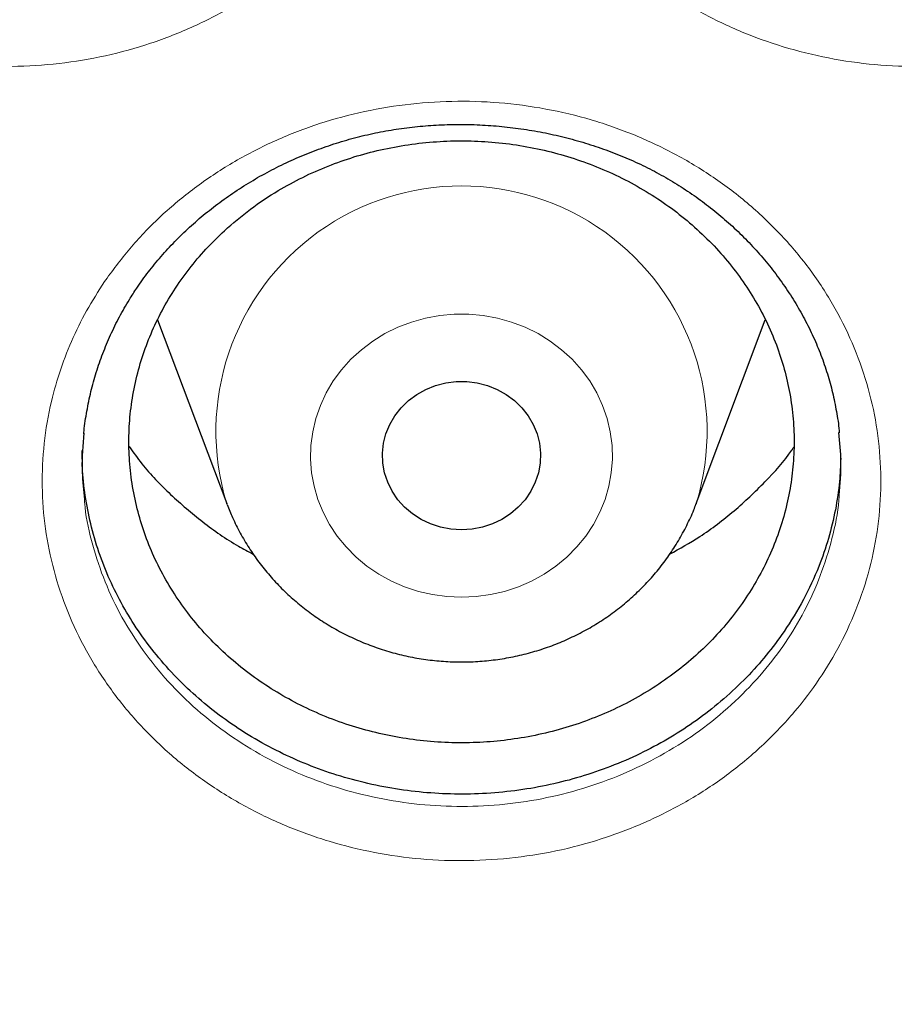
# Model space of a CAD drawing. Header units: millimetres. Extents: x 8 to 969, y 12 to 960.
# Tile 54 of 256: x 363.34 to 367.77, y 777.72 to 782.7. Entities that reach past the tile are written whole.
import ezdxf

# ---------------------------------------------------------------- set-up
doc = ezdxf.new("R2010")
doc.units = ezdxf.units.MM

msp = doc.modelspace()

# ---------------------------------------------------------------- linework, layer by layer
at = {"color": 7, "linetype": 'Continuous', "lineweight": 30}
for p, q in [((364.0383, 781.1815), (364.3876, 780.2532)), ((366.7637, 780.2532), (367.1128, 781.1811)), ((364.3899, 780.247), (364.3876, 780.2532)), ((366.7637, 780.2532), (366.7623, 780.2494))]:
    msp.add_line(p, q, dxfattribs=at)
at = {"color": 252, "linetype": 'Continuous', "lineweight": 0, "flags": 128}
msp.add_lwpolyline([(365.5757, 779.7782), (365.5019, 779.7816), (365.4289, 779.7916), (365.3573, 779.8081), (365.2877, 779.8311), (365.2208, 779.8603), (365.1572, 779.8954), (365.0975, 779.9361), (365.0422, 779.982), (364.992, 780.0327), (364.9472, 780.0877), (364.9083, 780.1465), (364.8755, 780.2086), (364.8494, 780.2733), (364.83, 780.3401), (364.8176, 780.4083), (364.8122, 780.4774), (364.814, 780.5466), (364.8229, 780.6153), (364.8388, 780.6829), (364.8616, 780.7487), (364.8911, 780.8122), (364.927, 780.8727), (364.9689, 780.9297), (365.0165, 780.9826), (365.0693, 781.0309), (365.1268, 781.0743), (365.1885, 781.1122), (365.2539, 781.1444), (365.3222, 781.1705), (365.3929, 781.1903), (365.4653, 781.2036), (365.5388, 781.2103), (365.6125, 781.2103), (365.686, 781.2036), (365.7584, 781.1903), (365.8291, 781.1705), (365.8975, 781.1444), (365.9628, 781.1122), (366.0245, 781.0743), (366.082, 781.0309), (366.1348, 780.9826), (366.1824, 780.9297), (366.2243, 780.8727), (366.2602, 780.8122), (366.2897, 780.7487), (366.3125, 780.6829), (366.3284, 780.6153), (366.3373, 780.5466), (366.3391, 780.4774), (366.3337, 780.4083), (366.3213, 780.3401), (366.3019, 780.2733), (366.2758, 780.2086), (366.2431, 780.1465), (366.2041, 780.0877), (366.1593, 780.0327), (366.1091, 779.982), (366.0538, 779.9361), (365.9941, 779.8954), (365.9305, 779.8603), (365.8636, 779.8311), (365.794, 779.8081), (365.7224, 779.7916), (365.6494, 779.7816), (365.5757, 779.7782)], dxfattribs=at)
at = {"color": 7, "linetype": 'Continuous', "lineweight": 30, "flags": 128}
msp.add_lwpolyline([(365.5757, 780.1194), (365.5223, 780.1228), (365.47, 780.1327), (365.4195, 780.1492), (365.3718, 780.1718), (365.3278, 780.2002), (365.2881, 780.2338), (365.2536, 780.2721), (365.2249, 780.3143), (365.2024, 780.3598), (365.1866, 780.4077), (365.1777, 780.4571), (365.1759, 780.5072), (365.1812, 780.5571), (365.1936, 780.6059), (365.2128, 780.6527), (365.2385, 780.6966), (365.2702, 780.737), (365.3073, 780.773), (365.3493, 780.8041), (365.3952, 780.8296), (365.4444, 780.8492), (365.496, 780.8624), (365.5489, 780.8691), (365.6024, 780.8691), (365.6553, 780.8624), (365.7069, 780.8492), (365.7561, 780.8296), (365.802, 780.8041), (365.844, 780.773), (365.8811, 780.737), (365.9128, 780.6966), (365.9385, 780.6527), (365.9577, 780.6059), (365.9701, 780.5571), (365.9754, 780.5072), (365.9736, 780.4571), (365.9648, 780.4077), (365.9489, 780.3598), (365.9264, 780.3143), (365.8977, 780.2721), (365.8632, 780.2338), (365.8236, 780.2002), (365.7795, 780.1718), (365.7318, 780.1492), (365.6813, 780.1327), (365.629, 780.1228), (365.5757, 780.1194)], dxfattribs=at)
at = {"color": 252, "linetype": 'Continuous', "lineweight": 0}
msp.add_arc((365.5757, 780.617), 1.2425, 342.9768, 197.0232, dxfattribs=at)
for points, knots in [([(365.5757, 837.0753), (365.0791, 837.0694), (364.0859, 837.0575), (362.5991, 836.9619), (361.118, 836.8094), (359.6455, 836.5948), (358.1932, 836.3216), (356.7636, 835.9912), (355.359, 835.6056), (353.9736, 835.1634), (352.6014, 834.6624), (351.2458, 834.1025), (349.9097, 833.4835), (348.6039, 832.8101), (347.331, 832.0834), (346.1007, 831.3095), (344.9146, 830.491), (343.7743, 829.6304), (342.6746, 828.7244), (341.6113, 827.769), (340.5872, 826.765), (339.6053, 825.7134), (338.6736, 824.6224), (337.794, 823.4939), (336.973, 822.3373), (336.2111, 821.1552), (335.5086, 819.9508), (334.8622, 818.7189), (334.2695, 817.4544), (333.7329, 816.1592), (333.2547, 814.8351), (332.8389, 813.4926), (332.4865, 812.1343), (332.1998, 810.7709), (331.9781, 809.4053), (331.8204, 808.0403), (331.7256, 806.6701), (331.6938, 805.2891), (331.7264, 803.8998), (331.8246, 802.5048), (331.9881, 801.1152), (332.2166, 799.7338), (332.5078, 798.3712), (332.86, 797.03), (333.271, 795.7122), (333.7424, 794.4124), (334.2763, 793.125), (334.8731, 791.8531), (335.5328, 790.5996), (336.2507, 789.3746), (337.0253, 788.1803), (337.8501, 787.026), (338.7225, 785.9133), (339.6398, 784.8434), (340.6055, 783.8117), (341.6238, 782.8141), (342.694, 781.8533), (343.8148, 780.9321), (344.9777, 780.058), (346.1805, 779.2327), (347.4134, 778.4625), (348.6733, 777.7477), (349.9571, 777.0886), (351.27, 776.4821), (352.6178, 775.9261), (353.9984, 775.4226), (355.4097, 774.9739), (356.8406, 774.5839), (358.2884, 774.2533), (359.7416, 773.9843), (361.1972, 773.7762), (362.6521, 773.6283), (364.1125, 773.5393), (365.5845, 773.5095), (367.0654, 773.5401), (368.5522, 773.6322), (370.0333, 773.7856), (371.5058, 774), (372.9581, 774.2733), (374.3877, 774.6036), (375.7923, 774.9893), (377.1778, 775.4315), (378.5499, 775.9324), (379.9056, 776.4923), (381.2416, 777.1113), (382.5474, 777.7848), (383.8203, 778.5115), (385.0506, 779.2854), (386.2367, 780.1039), (387.377, 780.9645), (388.4767, 781.8704), (389.54, 782.8259), (390.5641, 783.8299), (391.546, 784.8814), (392.4777, 785.9725), (393.3573, 787.1009), (394.1783, 788.2576), (394.9402, 789.4396), (395.6427, 790.6441), (396.2891, 791.8759), (396.8818, 793.1404), (397.4184, 794.4357), (397.8966, 795.7597), (398.3124, 797.1022), (398.6648, 798.4606), (398.9515, 799.824), (399.1732, 801.1896), (399.3309, 802.5546), (399.4257, 803.9247), (399.4575, 805.3057), (399.4249, 806.6951), (399.3267, 808.09), (399.1632, 809.4796), (398.9347, 810.8611), (398.6435, 812.2236), (398.2913, 813.5649), (397.8803, 814.8826), (397.4089, 816.1825), (396.875, 817.4698), (396.2782, 818.7417), (395.6185, 819.9952), (394.9006, 821.2203), (394.126, 822.4146), (393.3012, 823.5688), (392.4288, 824.6816), (391.5115, 825.7514), (390.5458, 826.7831), (389.5275, 827.7807), (388.4573, 828.7416), (387.3365, 829.6628), (386.1736, 830.5369), (384.9708, 831.3621), (383.7379, 832.1324), (382.4781, 832.8472), (381.1942, 833.5063), (379.8813, 834.1127), (378.5335, 834.6688), (377.1529, 835.1722), (375.7416, 835.6209), (374.3107, 836.011), (372.8629, 836.3416), (371.4097, 836.6105), (369.9541, 836.8188), (368.4992, 836.9659), (367.0388, 837.0582), (366.0634, 837.0696), (365.5757, 837.0753)], [0, 0, 0, 0, 0.007, 0.014, 0.021, 0.028, 0.035, 0.041875, 0.04875, 0.055625, 0.0625, 0.0695, 0.0765, 0.0835, 0.0905, 0.0975, 0.104375, 0.11125, 0.118125, 0.125, 0.132, 0.139, 0.146, 0.153, 0.16, 0.166875, 0.17375, 0.180625, 0.1875, 0.1945, 0.2015, 0.2085, 0.2155, 0.2225, 0.229375, 0.23625, 0.243125, 0.25, 0.257, 0.264, 0.271, 0.278, 0.285, 0.291875, 0.29875, 0.305625, 0.3125, 0.3195, 0.3265, 0.3335, 0.3405, 0.3475, 0.354375, 0.36125, 0.368125, 0.375, 0.382, 0.389, 0.396, 0.403, 0.41, 0.416875, 0.42375, 0.430625, 0.4375, 0.4445, 0.4515, 0.4585, 0.4655, 0.4725, 0.479375, 0.48625, 0.493125, 0.5, 0.507, 0.514, 0.521, 0.528, 0.535, 0.541875, 0.54875, 0.555625, 0.5625, 0.5695, 0.5765, 0.5835, 0.5905, 0.5975, 0.604375, 0.61125, 0.618125, 0.625, 0.632, 0.639, 0.646, 0.653, 0.66, 0.666875, 0.67375, 0.680625, 0.6875, 0.6945, 0.7015, 0.7085, 0.7155, 0.7225, 0.729375, 0.73625, 0.743125, 0.75, 0.757, 0.764, 0.771, 0.778, 0.785, 0.791875, 0.79875, 0.805625, 0.8125, 0.8195, 0.8265, 0.8335, 0.8405, 0.8475, 0.854375, 0.86125, 0.868125, 0.875, 0.882, 0.889, 0.896, 0.903, 0.91, 0.916875, 0.92375, 0.930625, 0.9375, 0.9445, 0.9515, 0.9585, 0.9655, 0.9725, 0.979375, 0.98625, 0.993125, 1, 1, 1, 1]), ([(361.4776, 785.4318), (361.5206, 785.4895), (361.6065, 785.605), (361.7606, 785.7608), (361.9327, 785.9034), (362.1243, 786.0287), (362.3325, 786.135), (362.5523, 786.2196), (362.7812, 786.2804), (363.0159, 786.3177), (363.254, 786.3311), (363.4925, 786.3196), (363.7282, 786.284), (363.9579, 786.2248), (364.1786, 786.1421), (364.3877, 786.0379), (364.5832, 785.9132), (364.7619, 785.7687), (364.9222, 785.6069), (365.0617, 785.4301), (365.178, 785.24), (365.2706, 785.0396), (365.3383, 784.8309), (365.3793, 784.6164), (365.3939, 784.399), (365.382, 784.1815), (365.3427, 783.9667), (365.2775, 783.7573), (365.1892, 783.5608), (365.0808, 783.3794), (364.9521, 783.2089), (364.7994, 783.0481), (364.6236, 782.8998), (364.4307, 782.7708), (364.2231, 782.6631), (364.0039, 782.5771), (363.7754, 782.5138), (363.5402, 782.4749), (363.3016, 782.4601), (363.0628, 782.4696), (362.827, 782.5039), (362.5972, 782.5618), (362.3755, 782.6424), (362.1653, 782.7458), (361.9689, 782.8697), (361.7886, 783.0126), (361.6276, 783.1734), (361.487, 783.3493), (361.3686, 783.5384), (361.2747, 783.7385), (361.2057, 783.9468), (361.1626, 784.1608), (361.1466, 784.3777), (361.1568, 784.5947), (361.1909, 784.7936), (361.2426, 784.9727), (361.3057, 785.1321), (361.3826, 785.2866), (361.446, 785.3835), (361.4776, 785.4318)], [0, 0, 0, 0, 0.01725, 0.034551, 0.051801, 0.069699, 0.087653, 0.10555, 0.123401, 0.141308, 0.15916, 0.177037, 0.194971, 0.212848, 0.230668, 0.248544, 0.266363, 0.284245, 0.302184, 0.320065, 0.33792, 0.355833, 0.373688, 0.391594, 0.409558, 0.427465, 0.445381, 0.463354, 0.48127, 0.497861, 0.514451, 0.532425, 0.550456, 0.568427, 0.586315, 0.604259, 0.622146, 0.640058, 0.658027, 0.675938, 0.693775, 0.71167, 0.729507, 0.74737, 0.765291, 0.783155, 0.801013, 0.818927, 0.836785, 0.854662, 0.872595, 0.890471, 0.908338, 0.926262, 0.944127, 0.958068, 0.972063, 0.986059, 1, 1, 1, 1]), ([(366.0606, 785.3793), (366.102, 785.4383), (366.185, 785.5566), (366.3351, 785.7171), (366.5036, 785.8648), (366.6918, 785.9955), (366.8969, 786.1077), (367.1143, 786.1984), (367.3414, 786.2658), (367.5749, 786.3097), (367.8125, 786.3299), (368.051, 786.3252), (368.2876, 786.2964), (368.5188, 786.2438), (368.7416, 786.1674), (368.9535, 786.0693), (369.1523, 785.9502), (369.335, 785.8109), (369.4996, 785.6537), (369.644, 785.4809), (369.7654, 785.2941), (369.8634, 785.0963), (369.9368, 784.8896), (369.9836, 784.6763), (370.0041, 784.4593), (369.9981, 784.2414), (369.9646, 784.0256), (369.905, 783.8143), (369.822, 783.6154), (369.7184, 783.4309), (369.5944, 783.2569), (369.4461, 783.0918), (369.2744, 782.9387), (369.0852, 782.8043), (368.8806, 782.6908), (368.6639, 782.5987), (368.4373, 782.5289), (368.2034, 782.4833), (367.9653, 782.4617), (367.7264, 782.4644), (367.4899, 782.492), (367.2586, 782.5432), (367.0349, 782.6175), (366.8219, 782.7147), (366.6221, 782.833), (366.438, 782.9708), (366.2726, 783.1269), (366.1273, 783.2988), (366.0037, 783.4844), (365.9044, 783.6819), (365.8298, 783.8883), (365.7808, 784.101), (365.759, 784.3174), (365.7634, 784.5347), (365.792, 784.7344), (365.8388, 784.9147), (365.8974, 785.0755), (365.9698, 785.2317), (366.0304, 785.3302), (366.0606, 785.3793)], [0, 0, 0, 0, 0.017289, 0.034631, 0.051921, 0.069808, 0.087753, 0.10564, 0.123482, 0.141381, 0.159224, 0.177097, 0.195027, 0.2129, 0.230723, 0.248602, 0.266423, 0.284313, 0.30226, 0.320149, 0.338014, 0.355937, 0.373802, 0.391715, 0.409687, 0.427601, 0.445519, 0.463494, 0.481412, 0.498003, 0.514594, 0.532557, 0.550577, 0.568539, 0.586416, 0.604351, 0.622228, 0.640131, 0.658093, 0.675997, 0.693832, 0.711724, 0.72956, 0.747428, 0.765354, 0.783222, 0.801088, 0.819012, 0.836879, 0.854765, 0.872708, 0.890594, 0.908468, 0.926396, 0.944267, 0.958173, 0.972134, 0.986094, 1, 1, 1, 1]), ([(363.7822, 781.3932), (363.825, 781.4504), (363.9108, 781.5649), (364.0642, 781.7196), (364.2359, 781.8615), (364.4272, 781.9867), (364.6355, 782.0932), (364.8554, 782.1781), (365.0844, 782.2395), (365.3192, 782.2774), (365.5574, 782.2917), (365.796, 782.2812), (366.0319, 782.2467), (366.2618, 782.1887), (366.4827, 782.1074), (366.6921, 782.0048), (366.8879, 781.8816), (367.0669, 781.7387), (367.2275, 781.5785), (367.3675, 781.4032), (367.4842, 781.2147), (367.5771, 781.0157), (367.6452, 780.8084), (367.6865, 780.5952), (367.7015, 780.379), (367.6899, 780.1625), (367.6508, 779.9487), (367.5857, 779.74), (367.4975, 779.5442), (367.3891, 779.3632), (367.2604, 779.1931), (367.1077, 779.0325), (366.9318, 778.8845), (366.7389, 778.7554), (366.5312, 778.6476), (366.3119, 778.5612), (366.0833, 778.4974), (365.848, 778.4579), (365.6092, 778.4423), (365.3703, 778.4507), (365.1344, 778.484), (364.9044, 778.5405), (364.6825, 778.6198), (364.472, 778.7217), (364.2753, 778.8441), (364.0947, 778.9855), (363.9333, 779.1446), (363.7924, 779.319), (363.6736, 779.5065), (363.5793, 779.7051), (363.5099, 779.9121), (363.4664, 780.1247), (363.4501, 780.3404), (363.4601, 780.5564), (363.494, 780.7547), (363.5457, 780.9336), (363.6091, 781.0932), (363.6865, 781.2478), (363.7504, 781.3448), (363.7822, 781.3932)], [0, 0, 0, 0, 0.017167, 0.034386, 0.051553, 0.069446, 0.087396, 0.105288, 0.123128, 0.141026, 0.158868, 0.176733, 0.194656, 0.212522, 0.230334, 0.248202, 0.266013, 0.283893, 0.301831, 0.319711, 0.337573, 0.355492, 0.373354, 0.391271, 0.409245, 0.427163, 0.44509, 0.463075, 0.481002, 0.497608, 0.514214, 0.532184, 0.550209, 0.568176, 0.586058, 0.603997, 0.621878, 0.639779, 0.657737, 0.675639, 0.693464, 0.711347, 0.729173, 0.74703, 0.764945, 0.782803, 0.800662, 0.818578, 0.836437, 0.854322, 0.872263, 0.890148, 0.908026, 0.92596, 0.943836, 0.95785, 0.971919, 0.985986, 1, 1, 1, 1]), ([(363.6666, 780.2892), (363.6678, 780.2706), (363.6732, 780.1874), (363.7074, 780.0417), (363.7687, 779.8554), (363.8542, 779.6766), (363.9615, 779.5076), (364.0891, 779.3504), (364.2351, 779.2069), (364.3986, 779.0794), (364.5766, 778.969), (364.7671, 778.8772), (364.9679, 778.8056), (365.1762, 778.7546), (365.3898, 778.7246), (365.606, 778.7169), (365.8222, 778.7311), (366.0352, 778.7667), (366.2422, 778.8243), (366.4407, 778.9022), (366.6288, 778.9995), (366.8033, 779.1159), (366.9625, 779.2494), (367.1007, 779.3943), (367.2171, 779.5476), (367.3151, 779.7107), (367.3953, 779.8872), (367.4523, 780.0754), (367.4825, 780.2121), (367.486, 780.2856), (367.4864, 780.2941)], [0, 0, 0, 0, 0.010954, 0.048903, 0.086971, 0.124922, 0.162887, 0.200974, 0.238941, 0.276902, 0.314986, 0.352948, 0.390846, 0.428864, 0.466761, 0.504812, 0.542986, 0.581037, 0.619059, 0.657204, 0.695229, 0.733425, 0.771747, 0.809949, 0.845242, 0.880535, 0.918644, 0.956876, 0.994985, 1, 1, 1, 1])]:
    msp.add_open_spline(points, degree=3, knots=knots, dxfattribs=at)
at = {"color": 7, "linetype": 'Continuous', "lineweight": 30}
for points, knots in [([(330.7243, 807.9816), (330.7218, 807.9463), (330.7163, 807.8694), (330.7088, 807.7523), (330.7008, 807.6259), (330.6927, 807.4925), (330.6844, 807.3461), (330.6763, 807.1875), (330.6684, 807.0173), (330.6606, 806.8234), (330.6532, 806.6043), (330.6469, 806.3586), (330.6423, 806.0966), (330.6398, 805.8185), (330.64, 805.5241), (330.6433, 805.2135), (330.6501, 804.8868), (330.6602, 804.57), (330.6729, 804.2682), (330.687, 803.9932), (330.7027, 803.7308), (330.7194, 803.4871), (330.7364, 803.2624), (330.7535, 803.0571), (330.7699, 802.8726), (330.7855, 802.7089), (330.7997, 802.5666), (330.8124, 802.4456), (330.8232, 802.3455), (330.832, 802.2653), (330.8384, 802.2089), (330.8428, 802.1712), (330.8462, 802.1418), (330.8503, 802.1065), (330.8557, 802.0605), (330.8624, 802.0044), (330.8722, 801.9237), (330.8858, 801.8144), (330.9042, 801.6721), (330.9256, 801.5118), (330.9502, 801.3354), (330.9772, 801.1501), (331.0062, 800.9593), (331.0364, 800.7688), (331.0676, 800.5789), (331.0999, 800.3898), (331.1526, 800.0924), (331.2289, 799.6884), (331.3301, 799.1975), (331.4351, 798.7259), (331.5438, 798.2694), (331.6616, 797.8058), (331.7698, 797.4056), (331.865, 797.07), (331.944, 796.8007), (332.0261, 796.5297), (332.1029, 796.284), (332.1708, 796.0729), (332.2259, 795.9049), (332.2734, 795.7625), (332.3112, 795.6509), (332.3399, 795.5671), (332.3606, 795.507), (332.3793, 795.4532), (332.3997, 795.3945), (332.4254, 795.3214), (332.457, 795.2321), (332.4946, 795.127), (332.5385, 795.006), (332.5923, 794.8593), (332.6574, 794.6851), (332.7349, 794.4815), (332.8226, 794.2561), (332.9192, 794.0137), (333.0212, 793.764), (333.1248, 793.5166), (333.2546, 793.2137), (333.4104, 792.8612), (333.5922, 792.4655), (333.763, 792.1062), (333.9222, 791.7814), (334.0694, 791.4892), (334.2105, 791.2156), (334.3451, 790.9606), (334.4728, 790.7238), (334.6739, 790.3579), (334.9582, 789.8587), (335.2397, 789.3895), (335.4282, 789.0851), (335.5168, 788.9435), (335.6064, 788.8021), (335.6968, 788.6609), (335.7881, 788.52), (335.8783, 788.3823), (335.9605, 788.2583), (336.0302, 788.154), (336.0852, 788.0724), (336.1281, 788.0089), (336.1607, 787.961), (336.1899, 787.9182), (336.2233, 787.8694), (336.2688, 787.8033), (336.3276, 787.7182), (336.4007, 787.6134), (336.487, 787.4906), (336.5868, 787.3501), (336.6931, 787.2022), (336.8046, 787.0489), (336.9201, 786.892), (337.0458, 786.7234), (337.182, 786.5432), (337.328, 786.3528), (337.5482, 786.0701), (337.8377, 785.708), (338.1829, 785.2909), (338.5096, 784.9085), (338.817, 784.5588), (339.1159, 784.2282), (339.4053, 783.9162), (339.6832, 783.624), (339.949, 783.3509), (340.2024, 783.0964), (340.4445, 782.8581), (340.6894, 782.6218), (340.9403, 782.3846), (341.2037, 782.1408), (341.4712, 781.8984), (341.7461, 781.6547), (342.0286, 781.4097), (342.2975, 781.1817), (342.5516, 780.9705), (342.7898, 780.7762), (343.0328, 780.5814), (343.2808, 780.3864), (343.5324, 780.1923), (343.7535, 780.0249), (343.9373, 779.8879), (344.0783, 779.7839), (344.2044, 779.6919), (344.3154, 779.6116), (344.4059, 779.5466), (344.4776, 779.4955), (344.5303, 779.458), (344.5707, 779.4293), (344.6055, 779.4048), (344.6483, 779.3746), (344.7089, 779.3321), (344.7898, 779.2756), (344.8885, 779.2072), (345.005, 779.127), (345.1395, 779.0353), (345.2922, 778.9323), (345.5941, 778.7311), (346.0463, 778.4379), (346.6521, 778.0623), (347.277, 777.692), (347.9214, 777.328), (348.5812, 776.9732), (349.2563, 776.6284), (349.9453, 776.2947), (350.6463, 775.9737), (351.3885, 775.653), (352.1661, 775.3381), (352.978, 775.0321), (353.7857, 774.7496), (354.5883, 774.4898), (355.3803, 774.2534), (356.1612, 774.0392), (356.9313, 773.8458), (357.6989, 773.6704), (358.5025, 773.5046), (359.3451, 773.3504), (360.2268, 773.211), (361.112, 773.0926), (362.0001, 772.9955), (362.8905, 772.9198), (363.7827, 772.8655), (364.6761, 772.8328), (365.57, 772.8218), (366.464, 772.8325), (367.3574, 772.8649), (368.2495, 772.9189), (369.14, 772.9944), (370.0281, 773.0912), (370.9143, 773.2095), (371.7992, 773.3492), (372.6525, 773.5052), (373.4743, 773.675), (374.2644, 773.8563), (375.0527, 774.0556), (375.8387, 774.2729), (376.6173, 774.507), (377.39, 774.7582), (378.1605, 775.0278), (378.9369, 775.3195), (379.6664, 775.6133), (380.3483, 775.9051), (380.9821, 776.1907), (381.6188, 776.4929), (382.1548, 776.7603), (382.5907, 776.9862), (382.9268, 777.165), (383.2633, 777.3485), (383.5999, 777.537), (383.9322, 777.7277), (384.2536, 777.9168), (384.5577, 778.0999), (384.8425, 778.2753), (385.1085, 778.4424), (385.3558, 778.6008), (385.5848, 778.75), (385.7752, 778.8762), (385.9307, 778.9805), (386.0547, 779.0644), (386.1707, 779.1437), (386.2789, 779.2183), (386.3784, 779.2874), (386.4659, 779.3486), (386.5352, 779.3973), (386.5871, 779.434), (386.6314, 779.4654), (386.6812, 779.5008), (386.7425, 779.5446), (386.814, 779.5959), (386.9109, 779.6658), (387.0349, 779.756), (387.1891, 779.8694), (387.3636, 779.9994), (387.5591, 780.1469), (387.7758, 780.3131), (388.0096, 780.4954), (388.2601, 780.6944), (388.5106, 780.8973), (388.7591, 781.1026), (389.0009, 781.306), (389.2449, 781.5153), (389.4864, 781.7263), (389.7232, 781.9373), (390.058, 782.2413), (390.4829, 782.6392), (390.9782, 783.1232), (391.4411, 783.5941), (391.8733, 784.0509), (392.2857, 784.5033), (392.6788, 784.9504), (393.0538, 785.3924), (393.4144, 785.8325), (393.8079, 786.3297), (394.233, 786.8898), (394.6855, 787.5156), (395.1225, 788.1508), (395.5225, 788.7625), (395.8882, 789.3492), (396.2238, 789.9125), (396.5514, 790.4886), (396.8724, 791.0812), (397.1861, 791.691), (397.4333, 792.1985), (397.6199, 792.5973), (397.7497, 792.8821), (397.8775, 793.1702), (398.0034, 793.4617), (398.1263, 793.7545), (398.2406, 794.0346), (398.3434, 794.2935), (398.4328, 794.5242), (398.5116, 794.7321), (398.5802, 794.9169), (398.6323, 795.0594), (398.6702, 795.165), (398.6966, 795.2386), (398.72, 795.3047), (398.7407, 795.3636), (398.759, 795.4159), (398.7759, 795.4643), (398.7938, 795.5161), (398.816, 795.5803), (398.8442, 795.6629), (398.8785, 795.7645), (398.9186, 795.8845), (398.9641, 796.0228), (399.0149, 796.1795), (399.1183, 796.5048), (399.2648, 796.9889), (399.4421, 797.6226), (399.5891, 798.1931), (399.7108, 798.7023), (399.8121, 799.1557), (399.9064, 799.6097), (399.9766, 799.9742), (400.0264, 800.248), (400.0583, 800.4299), (400.0893, 800.6125), (400.1193, 800.7957), (400.1482, 800.9796), (400.1761, 801.1635), (400.202, 801.3421), (400.2255, 801.5108), (400.246, 801.6636), (400.2635, 801.7991), (400.2781, 801.9153), (400.2899, 802.0122), (400.2986, 802.0857), (400.3046, 802.137), (400.309, 802.1753), (400.3136, 802.2154), (400.3195, 802.2671), (400.3267, 802.3323), (400.3365, 802.4224), (400.349, 802.5412), (400.3642, 802.6923), (400.381, 802.8678), (400.3988, 803.0676), (400.4158, 803.2734), (400.4315, 803.4821), (400.4459, 803.6905), (400.4597, 803.9141), (400.4726, 804.1504), (400.4861, 804.4406), (400.4981, 804.7732), (400.5069, 805.139), (400.5112, 805.4852), (400.5116, 805.8116), (400.5088, 806.1182), (400.5035, 806.4051), (400.4963, 806.6621), (400.4882, 806.891), (400.4796, 807.0932), (400.4704, 807.2803), (400.461, 807.4519), (400.4517, 807.6064), (400.4429, 807.7462), (400.435, 807.8694), (400.4295, 807.9463), (400.427, 807.9816)], [0, 0, 0, 0, 0.0009265, 0.0020153, 0.0031174, 0.0043621, 0.0057274, 0.0072008, 0.0087824, 0.0104719, 0.012602, 0.0148824, 0.0173128, 0.0198934, 0.0226243, 0.0255053, 0.0285362, 0.0317174, 0.0343222, 0.0369399, 0.0393797, 0.0416333, 0.0437365, 0.0456467, 0.0473639, 0.0488881, 0.0502193, 0.0513387, 0.052272, 0.053019, 0.0535799, 0.0538504, 0.0540754, 0.0544002, 0.0548373, 0.0553629, 0.0559711, 0.0570941, 0.0584214, 0.059953, 0.0615834, 0.0633624, 0.0651515, 0.0669351, 0.0687133, 0.0704859, 0.0722532, 0.077085, 0.0818755, 0.0861274, 0.0904466, 0.094855, 0.0993527, 0.1019104, 0.1044962, 0.1071098, 0.1097355, 0.1116079, 0.113235, 0.1146171, 0.1157541, 0.1164872, 0.1170635, 0.1175078, 0.1180599, 0.1187797, 0.1196483, 0.1206749, 0.1218595, 0.1232023, 0.1249869, 0.126991, 0.1292143, 0.131657, 0.1341868, 0.1366497, 0.1390459, 0.1432653, 0.1472597, 0.1510293, 0.1542052, 0.1572019, 0.1600193, 0.1626578, 0.165117, 0.1674012, 0.1741097, 0.1808608, 0.1823823, 0.183906, 0.1854317, 0.1869596, 0.1884897, 0.190022, 0.191458, 0.1925529, 0.1934491, 0.1941466, 0.1946454, 0.1950304, 0.1955623, 0.1962602, 0.1972212, 0.1983844, 0.1997499, 0.2013177, 0.2030878, 0.2047173, 0.2064873, 0.2083976, 0.2104486, 0.2126399, 0.2149324, 0.2202022, 0.225249, 0.2296435, 0.2338538, 0.2378798, 0.2417217, 0.2453793, 0.2487924, 0.2520279, 0.2550857, 0.2579661, 0.2612152, 0.2644013, 0.2676431, 0.270941, 0.2742946, 0.2777042, 0.2804224, 0.2831752, 0.2859624, 0.2887842, 0.2916405, 0.2944835, 0.2962188, 0.2977831, 0.2991766, 0.3003994, 0.3014513, 0.302158, 0.3027561, 0.3031811, 0.3034857, 0.3038939, 0.3045841, 0.3054644, 0.3065349, 0.3077957, 0.3092466, 0.3108877, 0.3127189, 0.3189409, 0.3252774, 0.3317279, 0.3382924, 0.3449709, 0.3516409, 0.358421, 0.3652789, 0.3720702, 0.3798228, 0.3874625, 0.3949893, 0.4024031, 0.4097041, 0.4167651, 0.4237174, 0.4305937, 0.4374673, 0.445278, 0.4530885, 0.4608989, 0.4687091, 0.4765191, 0.484329, 0.492139, 0.4999491, 0.5077592, 0.5155692, 0.5233791, 0.5311891, 0.5389993, 0.5468107, 0.5546458, 0.5625139, 0.5695915, 0.5766955, 0.5838259, 0.5909825, 0.5981656, 0.6052461, 0.6124054, 0.619708, 0.6271539, 0.6332004, 0.6393382, 0.6455674, 0.6518881, 0.6552355, 0.6586079, 0.6620055, 0.6654281, 0.6688726, 0.6722061, 0.6753597, 0.6783332, 0.6811266, 0.6837399, 0.6861731, 0.6884262, 0.6898422, 0.6911765, 0.692429, 0.6935999, 0.6946891, 0.6956708, 0.6964567, 0.6969554, 0.6973713, 0.69791, 0.6985897, 0.699389, 0.7002639, 0.7017888, 0.7034971, 0.7053888, 0.7076192, 0.71006, 0.7127115, 0.7155736, 0.7186462, 0.7213676, 0.7242342, 0.7271406, 0.7300172, 0.732864, 0.7356811, 0.7422038, 0.7485608, 0.7543803, 0.7600537, 0.7655814, 0.770963, 0.7761988, 0.7813169, 0.7864235, 0.7934424, 0.8004583, 0.8074712, 0.814481, 0.8204264, 0.8263792, 0.8324266, 0.83859, 0.8448692, 0.8512645, 0.8541151, 0.8569883, 0.859884, 0.8628021, 0.8657425, 0.868642, 0.8711514, 0.8734293, 0.8754757, 0.8772902, 0.8788731, 0.8796676, 0.8803876, 0.8810332, 0.8816046, 0.8821122, 0.8825623, 0.8830175, 0.883627, 0.884438, 0.8854254, 0.8865894, 0.8879297, 0.8894465, 0.891139, 0.8973602, 0.9034228, 0.9093267, 0.9136504, 0.9179034, 0.9221769, 0.9264834, 0.9281842, 0.9298902, 0.9316011, 0.9333171, 0.9350383, 0.9367645, 0.9384775, 0.9400471, 0.9414914, 0.9427553, 0.9438392, 0.9447429, 0.9454653, 0.9458958, 0.9461788, 0.9465358, 0.9470179, 0.9476253, 0.9483578, 0.9495394, 0.9509471, 0.9525809, 0.9544408, 0.9565268, 0.9583244, 0.9602615, 0.9623382, 0.9645545, 0.9668446, 0.9704216, 0.9738153, 0.977026, 0.9800537, 0.9828983, 0.9855597, 0.988038, 0.9900562, 0.9919342, 0.993672, 0.9952697, 0.9967184, 0.9979847, 0.9990735, 1, 1, 1, 1]), ([(333.2274, 802.4236), (333.241, 802.296), (333.2696, 802.0263), (333.3212, 801.6153), (333.3803, 801.1906), (333.446, 800.7668), (333.5179, 800.3439), (333.5962, 799.922), (333.6808, 799.5011), (333.7716, 799.0815), (333.8687, 798.663), (333.9721, 798.2459), (334.0817, 797.8301), (334.1975, 797.4159), (334.3195, 797.0032), (334.4477, 796.5922), (334.582, 796.1829), (334.7224, 795.7754), (334.8689, 795.3698), (335.0214, 794.9661), (335.1799, 794.5645), (335.3445, 794.1651), (335.515, 793.7678), (335.6914, 793.3729), (335.8738, 792.9802), (336.0619, 792.5901), (336.256, 792.2024), (336.4557, 791.8174), (336.6613, 791.435), (336.8725, 791.0554), (337.0893, 790.6785), (337.3118, 790.3046), (337.5399, 789.9337), (337.7735, 789.5657), (338.0126, 789.2009), (338.2571, 788.8393), (338.507, 788.481), (338.7622, 788.1259), (339.0227, 787.7743), (339.2885, 787.4261), (339.5594, 787.0815), (339.8355, 786.7405), (340.1166, 786.4031), (340.4028, 786.0695), (340.6939, 785.7397), (340.9899, 785.4137), (341.2908, 785.0917), (341.5965, 784.7737), (341.9068, 784.4597), (342.2219, 784.1499), (342.5416, 783.8442), (342.8658, 783.5428), (343.1944, 783.2457), (343.5276, 782.9529), (343.865, 782.6646), (344.2067, 782.3807), (344.5526, 782.1014), (344.9027, 781.8267), (345.2569, 781.5565), (345.615, 781.2911), (345.9771, 781.0305), (346.3431, 780.7746), (346.7129, 780.5236), (347.0863, 780.2775), (347.4635, 780.0363), (347.8441, 779.8001), (348.2283, 779.5689), (348.6159, 779.3429), (349.0069, 779.1219), (349.4011, 778.9062), (349.7985, 778.6956), (350.199, 778.4904), (350.6026, 778.2904), (351.0091, 778.0957), (351.4185, 777.9064), (351.8306, 777.7226), (352.2455, 777.5442), (352.663, 777.3713), (353.0831, 777.2038), (353.5056, 777.042), (353.9305, 776.8857), (354.3577, 776.7351), (354.7871, 776.5901), (355.2186, 776.4507), (355.6522, 776.3171), (356.0877, 776.1892), (356.5251, 776.067), (356.9643, 775.9507), (357.4052, 775.8401), (357.8477, 775.7353), (358.2917, 775.6364), (358.7372, 775.5433), (359.184, 775.4561), (359.632, 775.3749), (360.0813, 775.2995), (360.5316, 775.2301), (360.9829, 775.1665), (361.4351, 775.109), (361.8882, 775.0574), (362.3419, 775.0118), (362.7963, 774.9722), (363.2513, 774.9386), (363.7067, 774.9109), (364.1625, 774.8893), (364.6185, 774.8737), (365.0748, 774.8641), (365.5311, 774.8605), (365.9874, 774.8629), (366.4437, 774.8713), (366.8998, 774.8858), (367.3557, 774.9062), (367.8111, 774.9327), (368.2662, 774.9651), (368.7207, 775.0036), (369.1746, 775.048), (369.6278, 775.0985), (370.0802, 775.1548), (370.5317, 775.2172), (370.9822, 775.2855), (371.4317, 775.3597), (371.88, 775.4398), (372.327, 775.5259), (372.7728, 775.6178), (373.2171, 775.7155), (373.6599, 775.8192), (374.1011, 775.9286), (374.5406, 776.0439), (374.9784, 776.1649), (375.4143, 776.2917), (375.8482, 776.4242), (376.2802, 776.5624), (376.71, 776.7063), (377.1377, 776.8559), (377.563, 777.0111), (377.986, 777.1719), (378.4066, 777.3382), (378.8246, 777.51), (379.24, 777.6874), (379.6527, 777.8702), (380.0626, 778.0584), (380.4697, 778.252), (380.8738, 778.451), (381.275, 778.6552), (381.673, 778.8647), (382.0678, 779.0795), (382.4594, 779.2994), (382.8477, 779.5245), (383.2326, 779.7547), (383.614, 779.9899), (383.9918, 780.2301), (384.366, 780.4753), (384.7365, 780.7253), (385.1032, 780.9803), (385.4661, 781.24), (385.825, 781.5045), (386.18, 781.7737), (386.5309, 782.0476), (386.8776, 782.326), (387.2202, 782.609), (387.5585, 782.8965), (387.8924, 783.1884), (388.222, 783.4847), (388.5471, 783.7853), (388.8676, 784.0901), (389.1836, 784.3992), (389.4949, 784.7123), (389.8015, 785.0296), (390.1033, 785.3508), (390.4003, 785.676), (390.6924, 786.0051), (390.9795, 786.338), (391.2616, 786.6747), (391.5387, 787.015), (391.8106, 787.3589), (392.0774, 787.7064), (392.3389, 788.0574), (392.5952, 788.4118), (392.8461, 788.7695), (393.0917, 789.1305), (393.3318, 789.4947), (393.5665, 789.8621), (393.7957, 790.2324), (394.0193, 790.6058), (394.2372, 790.9821), (394.4496, 791.3612), (394.6562, 791.743), (394.8571, 792.1276), (395.0522, 792.5148), (395.2415, 792.9045), (395.425, 793.2966), (395.6026, 793.6911), (395.7742, 794.088), (395.94, 794.487), (396.0997, 794.8882), (396.2534, 795.2914), (396.4011, 795.6967), (396.5426, 796.1038), (396.6781, 796.5128), (396.8075, 796.9235), (396.9307, 797.3359), (397.0477, 797.7499), (397.1585, 798.1653), (397.2631, 798.5822), (397.3614, 799.0004), (397.4535, 799.4199), (397.5393, 799.8405), (397.6187, 800.2622), (397.6919, 800.685), (397.7587, 801.1086), (397.8193, 801.5331), (397.8731, 801.9584), (397.91, 802.2772), (397.927, 802.4544), (397.9303, 802.4895)], [0, 0, 0, 0, 0.004275, 0.009032, 0.013789, 0.018546, 0.023303, 0.02806, 0.032817, 0.037574, 0.042332, 0.047089, 0.051846, 0.056603, 0.06136, 0.066118, 0.070875, 0.075632, 0.08039, 0.085147, 0.089905, 0.094662, 0.099419, 0.104177, 0.108935, 0.113692, 0.11845, 0.123207, 0.127965, 0.132723, 0.137481, 0.142239, 0.146996, 0.151754, 0.156512, 0.16127, 0.166028, 0.170786, 0.175545, 0.180303, 0.185061, 0.189819, 0.194577, 0.199336, 0.204094, 0.208852, 0.213611, 0.218369, 0.223128, 0.227886, 0.232645, 0.237404, 0.242162, 0.246921, 0.25168, 0.256438, 0.261197, 0.265956, 0.270715, 0.275474, 0.280233, 0.284992, 0.289751, 0.29451, 0.299269, 0.304028, 0.308787, 0.313546, 0.318305, 0.323065, 0.327824, 0.332583, 0.337342, 0.342102, 0.346861, 0.35162, 0.35638, 0.361139, 0.365899, 0.370658, 0.375418, 0.380177, 0.384937, 0.389696, 0.394456, 0.399215, 0.403975, 0.408734, 0.413494, 0.418253, 0.423013, 0.427773, 0.432532, 0.437292, 0.442052, 0.446811, 0.451571, 0.456331, 0.46109, 0.46585, 0.47061, 0.475369, 0.480129, 0.484889, 0.489649, 0.494408, 0.499168, 0.503928, 0.508687, 0.513447, 0.518207, 0.522967, 0.527726, 0.532486, 0.537246, 0.542005, 0.546765, 0.551525, 0.556285, 0.561044, 0.565804, 0.570564, 0.575323, 0.580083, 0.584843, 0.589602, 0.594362, 0.599121, 0.603881, 0.608641, 0.6134, 0.61816, 0.622919, 0.627679, 0.632438, 0.637198, 0.641957, 0.646717, 0.651476, 0.656236, 0.660995, 0.665754, 0.670514, 0.675273, 0.680032, 0.684792, 0.689551, 0.69431, 0.699069, 0.703829, 0.708588, 0.713347, 0.718106, 0.722865, 0.727624, 0.732383, 0.737142, 0.741901, 0.74666, 0.751419, 0.756177, 0.760936, 0.765695, 0.770454, 0.775212, 0.779971, 0.78473, 0.789488, 0.794247, 0.799005, 0.803764, 0.808522, 0.813281, 0.818039, 0.822797, 0.827555, 0.832314, 0.837072, 0.84183, 0.846588, 0.851346, 0.856104, 0.860862, 0.86562, 0.870378, 0.875136, 0.879893, 0.884651, 0.889409, 0.894167, 0.898924, 0.903682, 0.90844, 0.913197, 0.917954, 0.922712, 0.927469, 0.932227, 0.936984, 0.941741, 0.946499, 0.951256, 0.956013, 0.960771, 0.965528, 0.970285, 0.975042, 0.979799, 0.984556, 0.989314, 0.994071, 0.998828, 1, 1, 1, 1]), ([(363.9329, 781.3424), (363.9424, 781.3562), (363.9709, 781.3974), (364.0223, 781.4641), (364.0892, 781.5413), (364.1613, 781.6153), (364.2385, 781.6859), (364.3204, 781.7528), (364.4068, 781.8157), (364.4972, 781.8743), (364.5912, 781.9282), (364.6885, 781.9771), (364.7884, 782.0209), (364.8905, 782.0593), (364.9945, 782.0921), (365.0996, 782.1192), (365.2057, 782.1406), (365.3126, 782.1562), (365.4207, 782.1664), (365.5303, 782.171), (365.6409, 782.1701), (365.752, 782.1635), (365.8631, 782.1512), (365.9734, 782.1334), (366.0824, 782.1099), (366.1894, 782.081), (366.2939, 782.0469), (366.3951, 782.0078), (366.4928, 781.9639), (366.5866, 781.9153), (366.6768, 781.8619), (366.7637, 781.8038), (366.8474, 781.7408), (366.9275, 781.6731), (367.0037, 781.6011), (367.0755, 781.5249), (367.1425, 781.4451), (367.2045, 781.3618), (367.261, 781.2756), (367.3118, 781.1868), (367.3567, 781.096), (367.3954, 781.0033), (367.4278, 780.9094), (367.454, 780.8144), (367.4733, 780.7182), (367.4842, 780.6499), (367.4868, 780.6135), (367.4871, 780.6098)], [0, 0, 0, 0, 0.011303, 0.033938, 0.056659, 0.079505, 0.102465, 0.12552, 0.148645, 0.171812, 0.194985, 0.218119, 0.241181, 0.264138, 0.286962, 0.309632, 0.332116, 0.354422, 0.376887, 0.399585, 0.422482, 0.445539, 0.468707, 0.491932, 0.515154, 0.538306, 0.561336, 0.584199, 0.606858, 0.629288, 0.651617, 0.674145, 0.696872, 0.719778, 0.742836, 0.766016, 0.78928, 0.812591, 0.835914, 0.859202, 0.882424, 0.905562, 0.928596, 0.95152, 0.974352, 0.997341, 1, 1, 1, 1]), ([(364.3763, 781.6328), (364.3444, 781.602), (364.2806, 781.5404), (364.1951, 781.4384), (364.1182, 781.3296), (364.0519, 781.2152), (363.997, 781.0973), (363.9532, 780.9756), (363.9205, 780.8499), (363.8998, 780.7221), (363.8912, 780.5944), (363.8943, 780.4664), (363.9096, 780.3379), (363.9368, 780.2111), (363.9754, 780.088), (364.0252, 779.9681), (364.0866, 779.8514), (364.1588, 779.7399), (364.2403, 779.6353), (364.3311, 779.5372), (364.4318, 779.4455), (364.5407, 779.3619), (364.6559, 779.2876), (364.7774, 779.2223), (364.9059, 779.1659), (365.0392, 779.1197), (365.175, 779.0841), (365.3136, 779.0589), (365.4554, 779.0442), (365.598, 779.0404), (365.7391, 779.0476), (365.879, 779.0652), (366.0182, 779.0938), (366.1541, 779.133), (366.2846, 779.182), (366.4102, 779.2405), (366.531, 779.3091), (366.645, 779.3867), (366.7503, 779.472), (366.8474, 779.5648), (366.9364, 779.6658), (367.0155, 779.7732), (367.0837, 779.8852), (367.1414, 780.0019), (367.1885, 780.1239), (367.2239, 780.249), (367.2473, 780.3751), (367.2591, 780.5027), (367.2589, 780.6319), (367.2465, 780.7606), (367.2224, 780.8867), (367.1868, 781.0106), (367.1393, 781.1325), (367.0805, 781.2502), (367.0116, 781.362), (366.9327, 781.4682), (366.8433, 781.569), (366.7447, 781.6625), (366.6387, 781.7473), (366.5254, 781.8239), (366.4042, 781.8922), (366.277, 781.9508), (366.146, 781.9991), (366.0111, 782.0374), (365.8718, 782.0655), (365.7304, 782.0828), (365.5892, 782.0891), (365.448, 782.0848), (365.3063, 782.0696), (365.1666, 782.0436), (365.0311, 782.0073), (364.8994, 781.961), (364.7713, 781.9043), (364.6388, 781.8322), (364.5044, 781.7436), (364.4192, 781.6699), (364.3763, 781.6328)], [0, 0, 0, 0, 0.013237, 0.026473, 0.040094, 0.053715, 0.066952, 0.080188, 0.093808, 0.10743, 0.120671, 0.133912, 0.147539, 0.161165, 0.174408, 0.187651, 0.201279, 0.214907, 0.228147, 0.241387, 0.255011, 0.268636, 0.281868, 0.295101, 0.308718, 0.322335, 0.33556, 0.348785, 0.362395, 0.376004, 0.389224, 0.402444, 0.416048, 0.429652, 0.442873, 0.456093, 0.469697, 0.483301, 0.496527, 0.509752, 0.523361, 0.53697, 0.550202, 0.563436, 0.577053, 0.59067, 0.603909, 0.61715, 0.630774, 0.644398, 0.657642, 0.670886, 0.684513, 0.698141, 0.711382, 0.724623, 0.738249, 0.751876, 0.765111, 0.778345, 0.791966, 0.805585, 0.818812, 0.83204, 0.845651, 0.859263, 0.872484, 0.885705, 0.899311, 0.912916, 0.926136, 0.939355, 0.952958, 0.966562, 0.983188, 1, 1, 1, 1]), ([(363.6651, 780.6059), (363.6654, 780.6107), (363.6683, 780.6489), (363.6798, 780.7201), (363.7, 780.8188), (363.727, 780.9163), (363.7601, 781.0121), (363.7991, 781.1056), (363.8439, 781.1965), (363.8888, 781.2754), (363.9202, 781.3231), (363.9329, 781.3424)], [0, 0, 0, 0, 0.018682, 0.147313, 0.276103, 0.404737, 0.533038, 0.660774, 0.787819, 0.914034, 1, 1, 1, 1]), ([(363.6643, 780.609), (363.6594, 780.5485), (363.6507, 780.4418), (363.6618, 780.3354), (363.6666, 780.2892)], [0, 0, 0, 0, 0.566622, 1, 1, 1, 1]), ([(367.4864, 780.2941), (367.4914, 780.3504), (367.5007, 780.4566), (367.4902, 780.5628), (367.4853, 780.6127)], [0, 0, 0, 0, 0.529894, 1, 1, 1, 1]), ([(367.2077, 779.6048), (367.1785, 779.5645), (367.12, 779.4837), (367.0177, 779.3703), (366.9049, 779.2636), (366.7823, 779.166), (366.6522, 779.0791), (366.5145, 779.0023), (366.3687, 778.9357), (366.2173, 778.8804), (366.063, 778.8375), (365.9054, 778.8063), (365.744, 778.7872), (365.5814, 778.7805), (365.4205, 778.7863), (365.2609, 778.804), (365.102, 778.8342), (364.9463, 778.8764), (364.7965, 778.9299), (364.652, 778.9945), (364.5127, 779.0707), (364.381, 779.1572), (364.2592, 779.2526), (364.1464, 779.3568), (364.0429, 779.4703), (363.9502, 779.5914), (363.87, 779.718), (363.8016, 779.8502), (363.7453, 779.9885), (363.702, 780.1306), (363.673, 780.2742), (363.6573, 780.4044), (363.6571, 780.487), (363.6571, 780.5214)], [0, 0, 0, 0, 0.032205, 0.064412, 0.097552, 0.13069, 0.162905, 0.195121, 0.228281, 0.261441, 0.293556, 0.32567, 0.358724, 0.391776, 0.423803, 0.45583, 0.488783, 0.521737, 0.553839, 0.585941, 0.618977, 0.652012, 0.68411, 0.716207, 0.749235, 0.782263, 0.814408, 0.846555, 0.879632, 0.91271, 0.944865, 0.977023, 1, 1, 1, 1]), ([(363.8945, 780.541), (363.9154, 780.5116), (363.977, 780.4254), (364.1012, 780.2965), (364.2645, 780.1571), (364.4063, 780.057), (364.4969, 780.0101), (364.5223, 779.9969)], [0, 0, 0, 0, 0.1325582, 0.3889558, 0.6445314, 0.9002837, 1, 1, 1, 1]), ([(366.6288, 779.9957), (366.6804, 780.0248), (366.7957, 780.0898), (366.9576, 780.2131), (367.1123, 780.3602), (367.2123, 780.4697), (367.2537, 780.5326), (367.257, 780.5375)], [0, 0, 0, 0, 0.207522, 0.464138, 0.721562, 0.978185, 1, 1, 1, 1]), ([(367.4944, 780.4817), (367.493, 780.4426), (367.4898, 780.3554), (367.4689, 780.2197), (367.4344, 780.0756), (367.3816, 779.923), (367.3092, 779.7638), (367.2416, 779.658), (367.2077, 779.6048)], [0, 0, 0, 0, 0.126591, 0.282777, 0.443485, 0.604203, 0.801005, 1, 1, 1, 1]), ([(364.3905, 780.2469), (364.3991, 780.2249), (364.4184, 780.176), (364.4553, 780.1029), (364.4997, 780.0277), (364.5496, 779.9557), (364.6048, 779.8873), (364.6649, 779.8228), (364.7296, 779.7626), (364.7987, 779.7069), (364.8717, 779.6561), (364.9484, 779.6104), (365.0283, 779.5701), (365.1111, 779.5353), (365.1963, 779.5063), (365.2834, 779.4831), (365.3722, 779.4661), (365.462, 779.4552), (365.53, 779.4515), (365.5679, 779.4513), (365.5757, 779.4513)], [0, 0, 0, 0, 0.047165, 0.105143, 0.163187, 0.221308, 0.279507, 0.337805, 0.396194, 0.454677, 0.513258, 0.571936, 0.6307, 0.689557, 0.748486, 0.807489, 0.866551, 0.92567, 0.984832, 1, 1, 1, 1]), ([(365.5757, 779.4513), (365.5954, 779.4515), (365.6454, 779.4522), (365.7254, 779.4589), (365.815, 779.4722), (365.9035, 779.4918), (365.9903, 779.5175), (366.0749, 779.549), (366.157, 779.5864), (366.2361, 779.6293), (366.3118, 779.6776), (366.3837, 779.731), (366.4514, 779.7892), (366.5146, 779.8519), (366.5729, 779.9188), (366.6261, 779.9895), (366.6739, 780.0636), (366.7156, 780.1409), (366.7449, 780.203), (366.7582, 780.24), (366.7616, 780.2495)], [0, 0, 0, 0, 0.038721, 0.097827, 0.15695, 0.216072, 0.275187, 0.334276, 0.393336, 0.452346, 0.511302, 0.570191, 0.629003, 0.687726, 0.746355, 0.804887, 0.863315, 0.921638, 0.979866, 1, 1, 1, 1])]:
    msp.add_open_spline(points, degree=3, knots=knots, dxfattribs=at)

doc.saveas('drawing.dxf')
